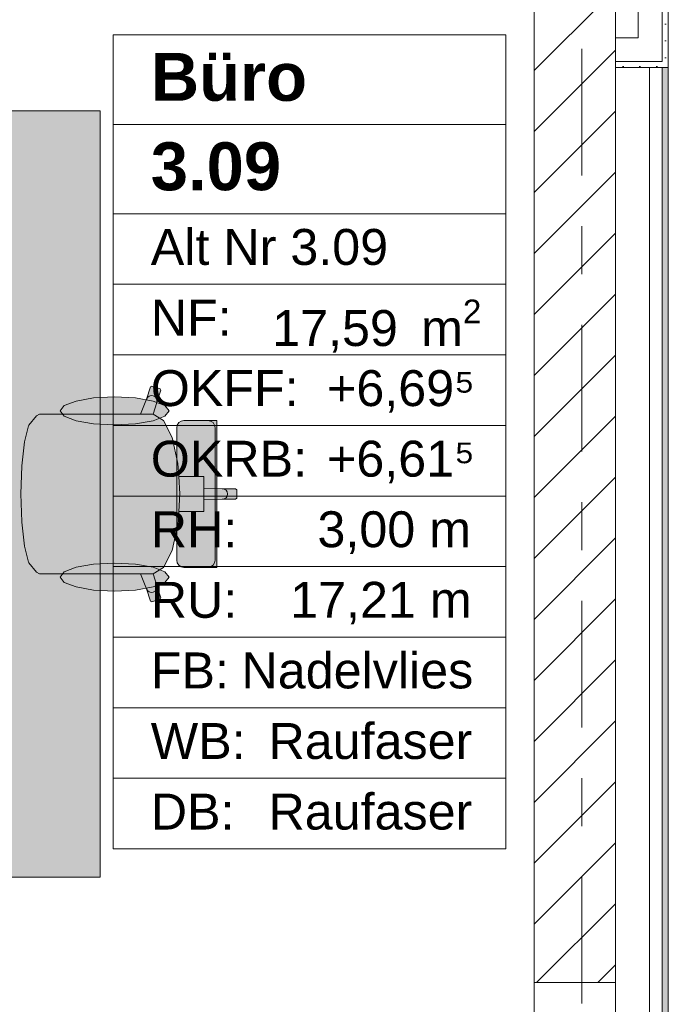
# Model space of a CAD drawing. Header units: metres. Extents: x -3.6 to 84.5, y -11 to 16.8.
# Tile 176 of 256: x 28.2 to 29.5, y 10.7 to 12.8. Entities that reach past the tile are written whole.
import ezdxf

# ---------------------------------------------------------------- set-up
doc = ezdxf.new("R2010")
doc.units = ezdxf.units.M
doc.header["$MEASUREMENT"] = 0
doc.linetypes.add('Strichlinie doppelt', pattern=[0.546806, 0.264583, -0.105833, 0.070556, -0.105833])
doc.linetypes.add('Wipeout_Contour', pattern=[1, 0, -1])
for name, color, linetype in [('401 - Zone.Raum_ Raumbegrenzung_ Whg.', 7, 'Continuous'), ('451 - Universal.Achsen Raster', 7, 'Continuous'), ('605 - Struktur.Wand Innen', 7, 'Continuous'), ('701 - Einrichtung.Möbel', 7, 'Continuous'), ('Neubau_606 - Struktur.Wand Innen Ausbau', 7, 'Continuous'), ('Neubau_653 - Abdeckung.TB Verkofferung', 7, 'Continuous')]:
    doc.layers.add(name, color=color, linetype=linetype)
doc.styles.add('ERSTELLTER_STIL_1', font='txt')
doc.styles.add('ERSTELLTER_STIL_2', font='txt')
pattern_1 = [(45, (0, 0), (-0.01767767, 0.01767767), [0, -0.025])]

msp = doc.modelspace()

# ---------------------------------------------------------------- hatches: boundary and pattern name
at = {"layer": '701 - Einrichtung.Möbel', "linetype": 'Continuous', "lineweight": 0, "true_color": 0x3a3a3a}
for points in [[(27.525, 11), (28.325, 11), (28.325, 12.6), (27.525, 12.6)], [(28.2502, 11.9664), (28.2226, 11.9664), (28.199, 11.9664), (28.1924, 11.9631), (28.1763, 11.9437), (28.1756, 11.9421), (28.1674, 11.9088), (28.162, 11.8589), (28.1619, 11.8581), (28.16, 11.8), (28.61, 11.8), (28.61, 11.8088), (28.6077, 11.811), (28.5796, 11.811), (28.5416, 11.8123), (28.5416, 11.8365), (28.5188, 11.8365), (28.4892, 11.8365), (28.4874, 11.8637), (28.4753, 11.9177), (28.4572, 11.9537), (28.4359, 11.9663), (28.4433, 11.9911), (28.452, 12.0168), (28.4505, 12.0196), (28.4332, 12.025), (28.4303, 12.0236), (28.4216, 11.9979), (28.4096, 11.9664)], [(28.3552, 12.0027), (28.3117, 12.0005), (28.2749, 11.9941), (28.2502, 11.9847), (28.2416, 11.9735), (28.2502, 11.9623), (28.2749, 11.9528), (28.3117, 11.9465), (28.3552, 11.9443), (28.3987, 11.9465), (28.4356, 11.9528), (28.4602, 11.9623), (28.4689, 11.9735), (28.4602, 11.9847), (28.4356, 11.9941), (28.3987, 12.0005)], [(28.4849, 11.938), (28.4849, 11.8), (28.5685, 11.8), (28.5685, 11.9534), (28.5611, 11.9534), (28.5577, 11.9534), (28.5499, 11.9534), (28.5464, 11.9534), (28.5363, 11.9534), (28.5117, 11.9534), (28.5035, 11.9534), (28.5001, 11.9534), (28.4943, 11.9522), (28.4893, 11.9489), (28.486, 11.9439)], [(28.2502, 11.6336), (28.4096, 11.6336), (28.4216, 11.6021), (28.4303, 11.5764), (28.4332, 11.575), (28.4505, 11.5804), (28.452, 11.5832), (28.4433, 11.6089), (28.4359, 11.6337), (28.4572, 11.6463), (28.4753, 11.6823), (28.4874, 11.7363), (28.4892, 11.7635), (28.5188, 11.7635), (28.5416, 11.7635), (28.5416, 11.7877), (28.5796, 11.789), (28.6077, 11.789), (28.61, 11.7912), (28.61, 11.8), (28.16, 11.8), (28.1619, 11.7419), (28.162, 11.7411), (28.1674, 11.6912), (28.1756, 11.6579), (28.1763, 11.6563), (28.1924, 11.6369), (28.199, 11.6336), (28.2226, 11.6336)], [(28.4849, 11.662), (28.486, 11.6561), (28.4893, 11.6511), (28.4943, 11.6478), (28.5001, 11.6466), (28.5035, 11.6466), (28.5117, 11.6466), (28.5363, 11.6466), (28.5464, 11.6466), (28.5499, 11.6466), (28.5577, 11.6466), (28.5611, 11.6466), (28.5685, 11.6466), (28.5685, 11.8), (28.4849, 11.8)], [(28.3552, 11.5973), (28.3987, 11.5995), (28.4356, 11.6059), (28.4602, 11.6153), (28.4689, 11.6265), (28.4602, 11.6377), (28.4356, 11.6472), (28.3987, 11.6535), (28.3552, 11.6557), (28.3117, 11.6535), (28.2749, 11.6472), (28.2502, 11.6377), (28.2416, 11.6265), (28.2502, 11.6153), (28.2749, 11.6059), (28.3117, 11.5995)]]:
    msp.add_hatch(color=250, dxfattribs=at).paths.add_polyline_path(points)
at = {"layer": 'Neubau_606 - Struktur.Wand Innen Ausbau', "linetype": 'Continuous', "lineweight": 0, "true_color": 0x000000}
h = msp.add_hatch(dxfattribs=at)
h.set_pattern_fill('Gips_0001', color=18, style=0, pattern_type=2)
h.set_pattern_definition(pattern_1)
h.paths.add_polyline_path([(29.51, 12.7025), (29.51, 13.445), (29.4975, 13.445), (29.4975, 12.7025)])
h = msp.add_hatch(dxfattribs=at)
h.set_pattern_fill('Gips_0001', color=18, style=0, pattern_type=2)
h.set_pattern_definition(pattern_1)
h.paths.add_polyline_path([(29.4975, 12.69), (29.51, 12.69), (29.4975, 12.7025)])
h = msp.add_hatch(dxfattribs=at)
h.set_pattern_fill('Gips_0001', color=18, style=0, pattern_type=2)
h.set_pattern_definition(pattern_1)
h.paths.add_polyline_path([(29.4975, 12.7025), (29.51, 12.69), (29.51, 12.7025)])
at = {"layer": 'Neubau_653 - Abdeckung.TB Verkofferung', "linetype": 'Continuous', "lineweight": 0, "true_color": 0x000000}
h = msp.add_hatch(dxfattribs=at)
h.set_pattern_fill('Gips_0001', color=18, style=0, pattern_type=2)
h.set_pattern_definition(pattern_1)
h.paths.add_polyline_path([(29.51, 8.6495), (29.51, 12.69), (29.4975, 12.69), (29.4975, 8.6495)])

# ---------------------------------------------------------------- linework, layer by layer
at = {"layer": '401 - Zone.Raum_ Raumbegrenzung_ Whg.', "color": 7, "linetype": 'Continuous', "lineweight": 9}
for p, q in [((29.1711, 12.7583), (28.3522, 12.7583)), ((28.3522, 12.7583), (28.3522, 11.0591)), ((28.3522, 12.7583), (29.1711, 12.7583)), ((28.3522, 12.5716), (28.3522, 12.7583)), ((29.1711, 11.0591), (29.1711, 12.7583)), ((29.1711, 12.7583), (29.1711, 12.5716)), ((29.1711, 12.5716), (28.3522, 12.5716)), ((28.3522, 12.5716), (29.1711, 12.5716)), ((28.3522, 12.385), (28.3522, 12.5716)), ((29.1711, 12.5716), (29.1711, 12.385)), ((29.1711, 12.385), (28.3522, 12.385)), ((28.3522, 12.385), (29.1711, 12.385)), ((28.3522, 12.2377), (28.3522, 12.385)), ((29.1711, 12.385), (29.1711, 12.2377)), ((29.1711, 12.2377), (28.3522, 12.2377)), ((28.3522, 12.2377), (29.1711, 12.2377)), ((28.3522, 12.0904), (28.3522, 12.2377)), ((29.1711, 12.2377), (29.1711, 12.0904)), ((29.1711, 12.0904), (28.3522, 12.0904)), ((28.3522, 12.0904), (29.1711, 12.0904)), ((28.3522, 11.9431), (28.3522, 12.0904)), ((29.1711, 12.0904), (29.1711, 11.9431)), ((29.1711, 11.9431), (28.3522, 11.9431)), ((28.3522, 11.9431), (29.1711, 11.9431)), ((28.3522, 11.7958), (28.3522, 11.9431)), ((29.1711, 11.9431), (29.1711, 11.7958)), ((29.1711, 11.7958), (28.3522, 11.7958)), ((28.3522, 11.7958), (29.1711, 11.7958)), ((28.3522, 11.6484), (28.3522, 11.7958)), ((29.1711, 11.7958), (29.1711, 11.6484)), ((29.1711, 11.6484), (28.3522, 11.6484)), ((28.3522, 11.6484), (29.1711, 11.6484)), ((28.3522, 11.5011), (28.3522, 11.6484)), ((29.1711, 11.6484), (29.1711, 11.5011)), ((29.1711, 11.5011), (28.3522, 11.5011)), ((28.3522, 11.5011), (29.1711, 11.5011)), ((28.3522, 11.3538), (28.3522, 11.5011)), ((29.1711, 11.5011), (29.1711, 11.3538)), ((29.1711, 11.3538), (28.3522, 11.3538)), ((28.3522, 11.3538), (29.1711, 11.3538)), ((28.3522, 11.2065), (28.3522, 11.3538)), ((29.1711, 11.3538), (29.1711, 11.2065)), ((29.1711, 11.2065), (28.3522, 11.2065)), ((28.3522, 11.2065), (29.1711, 11.2065)), ((28.3522, 11.0591), (28.3522, 11.2065)), ((29.1711, 11.2065), (29.1711, 11.0591)), ((28.3522, 11.0591), (29.1711, 11.0591)), ((29.1711, 11.0591), (28.3522, 11.0591))]:
    msp.add_line(p, q, dxfattribs=at)
at = {"layer": '701 - Einrichtung.Möbel', "color": 7, "linetype": 'Continuous', "lineweight": 5, "true_color": 0xebebeb}
for p, q in [((28.4216, 11.9979), (28.4303, 12.0236)), ((28.4303, 12.0236), (28.4332, 12.025)), ((28.4332, 12.025), (28.4505, 12.0196)), ((28.4238, 12.0016), (28.4273, 12.0043)), ((28.4273, 12.0043), (28.4316, 12.0054)), ((28.4316, 12.0054), (28.436, 12.0049)), ((28.436, 12.0049), (28.4399, 12.0028)), ((28.4399, 12.0028), (28.4426, 11.9995)), ((28.452, 12.0168), (28.4433, 11.9911)), ((28.4505, 12.0196), (28.452, 12.0168)), ((28.4096, 11.9664), (28.4216, 11.9979)), ((28.4216, 11.9979), (28.4238, 12.0016)), ((28.4433, 11.9911), (28.4359, 11.9663)), ((28.4426, 11.9995), (28.4438, 11.9954)), ((28.4438, 11.9954), (28.4433, 11.9911)), ((28.1763, 11.9437), (28.1924, 11.9631)), ((28.1924, 11.9631), (28.199, 11.9664)), ((28.199, 11.9664), (28.2226, 11.9664)), ((28.2226, 11.9664), (28.2502, 11.9664)), ((28.2502, 11.9664), (28.4096, 11.9664)), ((28.4358, 11.9664), (28.4096, 11.9664)), ((28.4358, 11.9664), (28.4359, 11.9663)), ((28.4359, 11.9663), (28.4572, 11.9537)), ((28.1674, 11.9088), (28.1756, 11.9421)), ((28.1756, 11.9421), (28.1763, 11.9437)), ((28.4572, 11.9537), (28.4753, 11.9177)), ((28.4849, 11.938), (28.486, 11.9439)), ((28.486, 11.9439), (28.4893, 11.9489)), ((28.4893, 11.9489), (28.4943, 11.9522)), ((28.4943, 11.9522), (28.5001, 11.9534)), ((28.5001, 11.9534), (28.5035, 11.9534)), ((28.5035, 11.9534), (28.5117, 11.9534)), ((28.5117, 11.9534), (28.5363, 11.9534)), ((28.5363, 11.9534), (28.5464, 11.9534)), ((28.5464, 11.9534), (28.5499, 11.9534)), ((28.5557, 11.9522), (28.5499, 11.9534)), ((28.5499, 11.9534), (28.5577, 11.9534)), ((28.5606, 11.9489), (28.5557, 11.9522)), ((28.5577, 11.9534), (28.5611, 11.9534)), ((28.5639, 11.9439), (28.5606, 11.9489)), ((28.5611, 11.9534), (28.5685, 11.9534)), ((28.5651, 11.938), (28.5639, 11.9439)), ((28.5685, 11.9534), (28.5685, 11.8)), ((28.4849, 11.8), (28.4849, 11.938)), ((28.5651, 11.8), (28.5651, 11.938)), ((28.162, 11.8589), (28.1674, 11.9088)), ((28.4753, 11.9177), (28.4874, 11.8637)), ((28.4874, 11.8637), (28.4892, 11.8365)), ((28.16, 11.8), (28.1619, 11.8581)), ((28.1619, 11.8581), (28.162, 11.8589)), ((28.4892, 11.8365), (28.4917, 11.8)), ((28.4892, 11.8365), (28.5188, 11.8365)), ((28.5188, 11.8365), (28.5416, 11.8365)), ((28.5416, 11.8365), (28.5416, 11.8123)), ((28.16, 11.8), (28.1619, 11.7419)), ((28.4849, 11.8), (28.4849, 11.662)), ((28.4892, 11.7635), (28.4917, 11.8)), ((28.5416, 11.8123), (28.5416, 11.8)), ((28.5416, 11.8123), (28.5796, 11.811)), ((28.5416, 11.7877), (28.5416, 11.8)), ((28.5651, 11.8), (28.5651, 11.662)), ((28.5685, 11.6466), (28.5685, 11.8)), ((28.5796, 11.811), (28.584, 11.8101)), ((28.5796, 11.811), (28.6077, 11.811)), ((28.584, 11.8101), (28.5877, 11.8077)), ((28.5877, 11.8077), (28.5901, 11.8042)), ((28.5901, 11.8042), (28.591, 11.8)), ((28.5901, 11.7958), (28.591, 11.8)), ((28.6077, 11.811), (28.61, 11.8088)), ((28.61, 11.8088), (28.61, 11.8)), ((28.61, 11.7912), (28.61, 11.8)), ((28.5416, 11.7877), (28.5796, 11.789)), ((28.5416, 11.7635), (28.5416, 11.7877)), ((28.5796, 11.789), (28.584, 11.7899)), ((28.5796, 11.789), (28.6077, 11.789)), ((28.584, 11.7899), (28.5877, 11.7923)), ((28.5877, 11.7923), (28.5901, 11.7958)), ((28.6077, 11.789), (28.61, 11.7912)), ((28.4874, 11.7363), (28.4892, 11.7635)), ((28.4892, 11.7635), (28.5188, 11.7635)), ((28.5188, 11.7635), (28.5416, 11.7635)), ((28.1619, 11.7419), (28.162, 11.7411)), ((28.162, 11.7411), (28.1674, 11.6912)), ((28.4753, 11.6823), (28.4874, 11.7363)), ((28.1674, 11.6912), (28.1756, 11.6579)), ((28.4572, 11.6463), (28.4753, 11.6823)), ((28.1756, 11.6579), (28.1763, 11.6563)), ((28.1763, 11.6563), (28.1924, 11.6369)), ((28.4849, 11.662), (28.486, 11.6561)), ((28.486, 11.6561), (28.4893, 11.6511)), ((28.5639, 11.6561), (28.5606, 11.6511)), ((28.5651, 11.662), (28.5639, 11.6561)), ((28.1924, 11.6369), (28.199, 11.6336)), ((28.199, 11.6336), (28.2226, 11.6336)), ((28.2226, 11.6336), (28.2502, 11.6336)), ((28.2502, 11.6336), (28.4096, 11.6336)), ((28.4358, 11.6336), (28.4096, 11.6336)), ((28.4096, 11.6336), (28.4216, 11.6021)), ((28.4358, 11.6336), (28.4359, 11.6337)), ((28.4359, 11.6337), (28.4572, 11.6463)), ((28.4433, 11.6089), (28.4359, 11.6337)), ((28.4893, 11.6511), (28.4943, 11.6478)), ((28.4943, 11.6478), (28.5001, 11.6466)), ((28.5001, 11.6466), (28.5035, 11.6466)), ((28.5035, 11.6466), (28.5117, 11.6466)), ((28.5117, 11.6466), (28.5363, 11.6466)), ((28.5363, 11.6466), (28.5464, 11.6466)), ((28.5464, 11.6466), (28.5499, 11.6466)), ((28.5557, 11.6478), (28.5499, 11.6466)), ((28.5499, 11.6466), (28.5577, 11.6466)), ((28.5606, 11.6511), (28.5557, 11.6478)), ((28.5577, 11.6466), (28.5611, 11.6466)), ((28.5611, 11.6466), (28.5685, 11.6466)), ((28.4216, 11.6021), (28.4238, 11.5984)), ((28.4216, 11.6021), (28.4303, 11.5764)), ((28.4238, 11.5984), (28.4273, 11.5957)), ((28.4273, 11.5957), (28.4316, 11.5946)), ((28.4316, 11.5946), (28.436, 11.5951)), ((28.436, 11.5951), (28.4399, 11.5972)), ((28.4399, 11.5972), (28.4426, 11.6005)), ((28.4426, 11.6005), (28.4438, 11.6046)), ((28.4438, 11.6046), (28.4433, 11.6089)), ((28.452, 11.5832), (28.4433, 11.6089)), ((28.4303, 11.5764), (28.4332, 11.575)), ((28.4332, 11.575), (28.4505, 11.5804)), ((28.4505, 11.5804), (28.452, 11.5832))]:
    msp.add_line(p, q, dxfattribs=at)
at = {"layer": '701 - Einrichtung.Möbel', "color": 7, "linetype": 'Continuous', "lineweight": 5, "true_color": 0xebebeb, "flags": 128}
for points in [[(27.525, 11), (27.525, 12.6), (28.325, 12.6), (28.325, 11)], [(28.3552, 12.0027), (28.3987, 12.0005), (28.4356, 11.9941), (28.4602, 11.9847), (28.4689, 11.9735), (28.4602, 11.9623), (28.4356, 11.9528), (28.3987, 11.9465), (28.3552, 11.9443), (28.3117, 11.9465), (28.2749, 11.9528), (28.2502, 11.9623), (28.2416, 11.9735), (28.2502, 11.9847), (28.2749, 11.9941), (28.3117, 12.0005)], [(28.3552, 11.5973), (28.3987, 11.5995), (28.4356, 11.6059), (28.4602, 11.6153), (28.4689, 11.6265), (28.4602, 11.6377), (28.4356, 11.6472), (28.3987, 11.6535), (28.3552, 11.6557), (28.3117, 11.6535), (28.2749, 11.6472), (28.2502, 11.6377), (28.2416, 11.6265), (28.2502, 11.6153), (28.2749, 11.6059), (28.3117, 11.5995)]]:
    msp.add_lwpolyline(points, close=True, dxfattribs=at)
at = {"layer": 'Neubau_606 - Struktur.Wand Innen Ausbau', "color": 1, "linetype": 'Continuous', "lineweight": 5}
for p, q in [((29.4975, 12.7525), (29.4975, 13.445)), ((29.4975, 12.7025), (29.4975, 12.7525)), ((29.4475, 12.7025), (29.4975, 12.7025)), ((29.4475, 12.7025), (29.4975, 12.7025))]:
    msp.add_line(p, q, dxfattribs=at)
at = {"layer": 'Neubau_606 - Struktur.Wand Innen Ausbau', "color": 1, "linetype": 'Continuous', "lineweight": 5, "flags": 128}
for points in [[(29.51, 12.69), (29.51, 13.445)], [(29.4475, 12.99), (29.4475, 12.7525)], [(29.51, 12.69), (29.4975, 12.69)]]:
    msp.add_lwpolyline(points, dxfattribs=at)
at = {"layer": 'Neubau_653 - Abdeckung.TB Verkofferung', "color": 1, "linetype": 'Continuous', "lineweight": 5}
for p, q in [((29.4705, 12.69), (29.4705, 8.6495)), ((29.4975, 12.69), (29.4975, 8.6495)), ((29.51, 12.69), (29.51, 8.6495))]:
    msp.add_line(p, q, dxfattribs=at)
at = {"layer": 'Neubau_653 - Abdeckung.TB Verkofferung', "color": 1, "linetype": 'Continuous', "lineweight": 9}
msp.add_line((29.51, 8.6495), (29.51, 12.69), dxfattribs=at)
at = {"layer": 'Neubau_653 - Abdeckung.TB Verkofferung', "color": 1, "linetype": 'Continuous', "lineweight": 5, "flags": 128}
msp.add_lwpolyline([(29.51, 12.69), (29.4975, 12.69), (29.4705, 12.69)], dxfattribs=at)

# ---------------------------------------------------------------- texts
at = {"layer": '401 - Zone.Raum_ Raumbegrenzung_ Whg.', "color": 7, "lineweight": 9, "attachment_point": 1}
for s, insert, char_height, style in [('\\A1;{\\pqj;\\pt0;\\fArial|b1|i0|c0|p38;}', (29.0925, 12.7435), 0.1, 'ERSTELLTER_STIL_1'), ('\\A1;{\\pqj;\\pt0;\\fArial|b1|i0|c0|p38;Büro}', (28.4308, 12.7207), 0.1, 'ERSTELLTER_STIL_1'), ('\\A1;{\\pqj;\\pt0;\\fArial|b1|i0|c0|p38;}', (29.0925, 12.5569), 0.1, 'ERSTELLTER_STIL_1'), ('\\A1;{\\pql;\\pt0;\\fArial|b1|i0|c0|p38;3.09}', (28.4308, 12.5341), 0.1, 'ERSTELLTER_STIL_1'), ('\\A1;{\\pqj;\\pt0;\\fArial|b0|i0|c0|p38;Alt Nr 3.09}', (28.4308, 12.3532), 0.075, 'ERSTELLTER_STIL_2'), ('\\A1;{\\pqj;\\pt0;\\fArial|b0|i0|c0|p38;}', (29.0925, 12.3703), 0.075, 'ERSTELLTER_STIL_2'), ('\\A1;{\\pqj;\\pt0;\\fArial|b0|i0|c0|p38;NF: }', (28.4308, 12.2058), 0.075, 'ERSTELLTER_STIL_2'), ('\\A1;{\\pql;\\pt0,0.05;\\fArial|b0|i0|c0|p38;17,59\\fArial|b0|i0|c0|p38;\\A1{\\H.66x;\\S^  ;}\\fArial|b0|i0|c0|p38; m\\fArial|b0|i0|c0|p38;\\A1{\\H.66x;\\S2^  ;}}', (28.684, 12.2058), 0.075, 'ERSTELLTER_STIL_2'), ('\\A1;{\\pqj;\\pt0;\\fArial|b0|i0|c0|p38;+6,69⁵}', (28.7983, 12.0585), 0.075, 'ERSTELLTER_STIL_2'), ('\\A1;{\\pqj;\\pt0;\\fArial|b0|i0|c0|p38;OKFF: }', (28.4308, 12.0585), 0.075, 'ERSTELLTER_STIL_2'), ('\\A1;{\\pqj;\\pt0;\\fArial|b0|i0|c0|p38;+6,61⁵}', (28.7983, 11.9112), 0.075, 'ERSTELLTER_STIL_2'), ('\\A1;{\\pqj;\\pt0;\\fArial|b0|i0|c0|p38;OKRB: }', (28.4308, 11.9112), 0.075, 'ERSTELLTER_STIL_2'), ('\\A1;{\\pqj;\\pt0;\\fArial|b0|i0|c0|p38;RH: }', (28.4308, 11.7639), 0.075, 'ERSTELLTER_STIL_2'), ('\\A1;{\\pqj;\\pt0;\\fArial|b0|i0|c0|p38;3,00 m}', (28.7784, 11.7639), 0.075, 'ERSTELLTER_STIL_2'), ('\\A1;{\\pqj;\\pt0;\\fArial|b0|i0|c0|p38;RU: }', (28.4308, 11.6166), 0.075, 'ERSTELLTER_STIL_2'), ('\\A1;{\\pqj;\\pt0;\\fArial|b0|i0|c0|p38;17,21 m}', (28.7215, 11.6166), 0.075, 'ERSTELLTER_STIL_2'), ('\\A1;{\\pqj;\\pt0;\\fArial|b0|i0|c0|p38;FB: }', (28.4308, 11.4692), 0.075, 'ERSTELLTER_STIL_2'), ('\\A1;{\\pqj;\\pt0;\\fArial|b0|i0|c0|p38;Nadelvlies}', (28.62, 11.4692), 0.075, 'ERSTELLTER_STIL_2'), ('\\A1;{\\pqj;\\pt0;\\fArial|b0|i0|c0|p38;Raufaser}', (28.6763, 11.3219), 0.075, 'ERSTELLTER_STIL_2'), ('\\A1;{\\pqj;\\pt0;\\fArial|b0|i0|c0|p38;WB: }', (28.4308, 11.3219), 0.075, 'ERSTELLTER_STIL_2'), ('\\A1;{\\pqj;\\pt0;\\fArial|b0|i0|c0|p38;Raufaser}', (28.6763, 11.1746), 0.075, 'ERSTELLTER_STIL_2'), ('\\A1;{\\pqj;\\pt0;\\fArial|b0|i0|c0|p38;DB: }', (28.4308, 11.1746), 0.075, 'ERSTELLTER_STIL_2')]:
    msp.add_mtext(s, dxfattribs=dict(at, insert=insert, char_height=char_height, style=style))

# ---------------------------------------------------------------- wipeouts: each hides what was drawn before it
at = {"color": 254, "linetype": 'Wipeout_Contour', "lineweight": 0, "ltscale": 126.594558}
msp.add_wipeout([(29.23, 13), (29.23, 10.78), (29.4, 10.78), (29.4, 13)], dxfattribs=at).dxf.layer = '605 - Struktur.Wand Innen'

# ---------------------------------------------------------------- next in the draw order: hatches: boundary and pattern name
at = {"layer": '605 - Struktur.Wand Innen', "linetype": 'Continuous', "lineweight": 0, "true_color": 0x000000}
h = msp.add_hatch(dxfattribs=at)
h.set_pattern_fill('MW_Ziegel_0001', color=18, style=0, pattern_type=2)
h.set_pattern_definition([(45, (0, 0), (-0.0636396, 0.0636396), [])])
h.paths.add_polyline_path([(29.23, 13), (29.23, 10.78), (29.4, 10.78), (29.4, 13)])
at = {"layer": 'Neubau_606 - Struktur.Wand Innen Ausbau', "linetype": 'Continuous', "lineweight": 0, "true_color": 0x000000}
h = msp.add_hatch(dxfattribs=at)
h.set_pattern_fill('Gips_0001', color=18, style=0, pattern_type=2)
h.set_pattern_definition(pattern_1)
h.paths.add_polyline_path([(29.4975, 12.7025), (29.4, 12.7025), (29.4, 12.69), (29.4975, 12.69)])

# ---------------------------------------------------------------- next in the draw order: linework, layer by layer
at = {"layer": '451 - Universal.Achsen Raster', "color": 160, "linetype": 'Strichlinie doppelt', "lineweight": 9, "true_color": 0x3232ff}
msp.add_line((29.33, -10.585), (29.33, 16.355), dxfattribs=at)
at = {"layer": '605 - Struktur.Wand Innen', "color": 7, "linetype": 'Continuous', "lineweight": 18}
msp.add_line((29.4, 10.78), (29.23, 10.78), dxfattribs=at)
at = {"layer": '605 - Struktur.Wand Innen', "color": 7, "linetype": 'Continuous', "lineweight": 13}
for p, q in [((29.23, 10.78), (29.23, 9.77)), ((29.4, 9.77), (29.4, 10.78))]:
    msp.add_line(p, q, dxfattribs=at)
at = {"layer": '605 - Struktur.Wand Innen', "color": 7, "linetype": 'Continuous', "lineweight": 18, "flags": 128}
for points in [[(29.23, 13), (29.23, 10.78)], [(29.4, 10.78), (29.4, 13)]]:
    msp.add_lwpolyline(points, dxfattribs=at)
at = {"layer": 'Neubau_606 - Struktur.Wand Innen Ausbau', "color": 1, "linetype": 'Continuous', "lineweight": 5}
msp.add_line((29.4, 12.7025), (29.4475, 12.7025), dxfattribs=at)
at = {"layer": 'Neubau_606 - Struktur.Wand Innen Ausbau', "color": 1, "linetype": 'Continuous', "lineweight": 5, "flags": 128}
for points in [[(29.4475, 12.7525), (29.4, 12.7525)], [(29.4, 12.7025), (29.4, 12.7525)], [(29.4, 12.69), (29.4, 12.7025)], [(29.4, 12.69), (29.4975, 12.69)]]:
    msp.add_lwpolyline(points, dxfattribs=at)
at = {"layer": 'Neubau_653 - Abdeckung.TB Verkofferung', "color": 1, "linetype": 'Continuous', "lineweight": 9}
for p in [(29.4, 8.6495), (29.51, 12.69)]:
    msp.add_line(p, (29.4, 12.69), dxfattribs=at)

doc.saveas('drawing.dxf')
